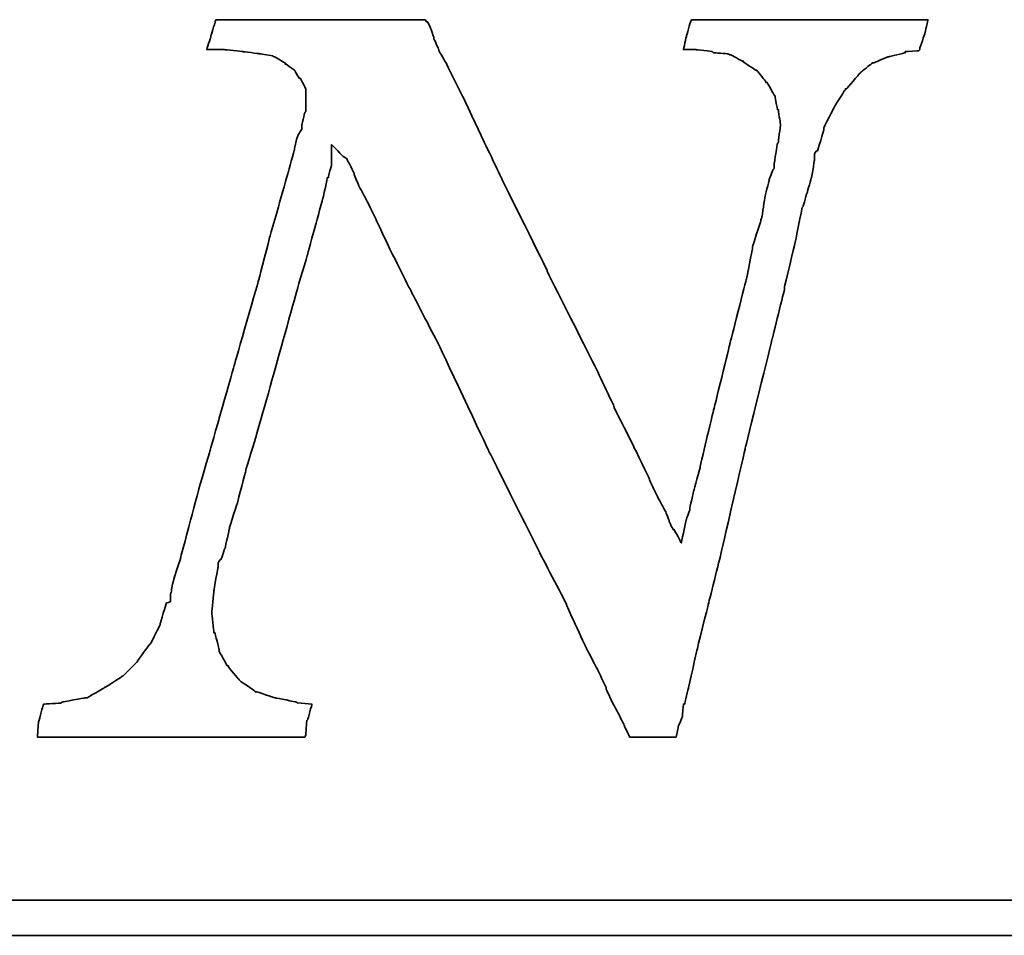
# Model space of a CAD drawing. Header units: millimetres. Extents: x 215 to 737, y 121 to 371.
# Tile 42 of 45: x 283.41 to 284.53, y 272.29 to 273.33. Entities that reach past the tile are written whole.
import ezdxf

# ---------------------------------------------------------------- set-up
doc = ezdxf.new("R2010")
doc.units = ezdxf.units.MM
doc.header["$LTSCALE"] = 0.05
doc.layers.add('DIM', color=4, linetype='CONTINUOUS')
doc.layers.add('layer 1', color=7, linetype='CONTINUOUS')

# ---------------------------------------------------------------- blocks, each defined once
blk = doc.blocks.new('TBI MOTION logo(完整正式版)')
at = {"layer": 'layer 1', "color": 22, "lineweight": 35}
for points, knots in [([(58.92625, -7.91875), (58.92625, -7.91875), (58.58625, -7.89375), (58.58625, -7.89375), (58.58625, -7.89375), (58.58625, -7.89375), (58.56625, -7.87125), (58.56625, -7.87125), (58.56625, -7.87125), (58.56625, -7.87125), (58.08375, -7.77375), (58.08375, -7.77375), (58.08375, -7.77375), (58.08375, -7.77375), (58.06125, -7.77375), (58.06125, -7.77375), (58.06125, -7.77375), (58.06125, -7.77375), (57.62625, -7.63125), (57.62625, -7.63125), (57.62625, -7.63125), (57.62625, -7.63125), (57.60625, -7.63125), (57.60625, -7.63125), (57.60625, -7.63125), (57.60625, -7.63125), (57.58125, -7.60625), (57.58125, -7.60625), (57.58125, -7.60625), (57.58125, -7.60625), (57.26625, -7.38875), (57.26625, -7.38875), (57.26625, -7.38875), (57.26625, -7.38875), (57.24625, -7.36875), (57.24625, -7.36875), (57.24625, -7.36875), (57.24625, -7.36875), (57.22125, -7.34375), (57.22125, -7.34375), (57.22125, -7.34375), (57.22125, -7.34375), (56.98125, -7.05375), (56.98125, -7.05375), (56.98125, -7.05375), (56.98125, -7.05375), (56.98125, -7.02875), (56.98125, -7.02875), (56.98125, -7.02875), (56.98125, -7.02875), (56.95625, -7.02875), (56.95625, -7.02875), (56.95625, -7.02875), (56.95625, -7.02875), (56.76625, -6.69625), (56.76625, -6.69625), (56.76625, -6.69625), (56.76625, -6.69625), (56.76625, -6.67125), (56.76625, -6.67125), (56.76625, -6.67125), (56.76625, -6.67125), (56.76625, -6.64875), (56.76625, -6.64875), (56.76625, -6.64875), (56.76625, -6.64875), (56.67125, -6.26375), (56.67125, -6.26375), (56.67125, -6.26375), (56.67125, -6.26375), (56.64625, -6.26375), (56.64625, -6.26375), (56.64625, -6.26375), (56.64625, -6.26375), (56.64625, -6.23875), (56.64625, -6.23875), (56.64625, -6.23875), (56.64625, -6.23875), (56.59625, -5.80875), (56.59625, -5.80875), (56.59625, -5.80875), (56.59625, -5.80875), (56.59625, -5.78375), (56.59625, -5.78375), (56.59625, -5.78375), (56.59625, -5.78375), (56.64625, -5.30375), (56.64625, -5.30375), (56.64625, -5.30375), (56.64625, -5.30375), (56.64625, -5.27875), (56.64625, -5.27875), (56.64625, -5.27875), (56.64625, -5.27875), (56.74125, -4.72875), (56.74125, -4.72875), (56.74125, -4.72875), (56.74125, -4.72875), (56.74125, -4.67875), (56.74125, -4.67875), (56.74125, -4.67875), (56.74125, -4.67875), (56.74125, -4.63375), (56.74125, -4.63375), (56.74125, -4.63375), (56.74125, -4.63375), (56.79125, -4.55875), (56.79125, -4.55875), (56.79125, -4.55875), (56.79125, -4.55875), (56.81125, -4.55875), (56.81125, -4.55875), (56.81125, -4.55875), (56.81125, -4.55875), (56.91125, -4.27375), (56.91125, -4.27375), (56.91125, -4.27375), (56.91125, -4.27375), (57.00625, -3.83874), (57.00625, -3.83874), (57.00625, -3.83874), (57.00625, -3.83874), (57.00625, -3.81374), (57.00625, -3.81374), (57.00625, -3.81374), (57.00625, -3.81374), (57.19875, -3.21374), (57.19875, -3.21374), (57.19875, -3.21374), (57.19875, -3.21374), (57.38625, -2.49625), (57.38625, -2.49625), (57.38625, -2.49625), (57.38625, -2.49625), (57.38625, -2.47374), (57.38625, -2.47374), (57.38625, -2.47374), (57.38625, -2.47374), (57.62625, -1.70375), (57.62625, -1.70375), (57.62625, -1.70375), (57.62625, -1.70375), (58.10625, 0.00125), (58.10625, 0.00125), (58.10625, 0.00125), (58.10625, 0.00125), (58.58625, 1.72625), (58.58625, 1.72625), (58.58625, 1.72625), (58.58625, 1.72625), (58.82625, 2.54125), (58.82625, 2.54125), (58.82625, 2.54125), (58.82625, 2.54125), (58.82625, 2.56374), (58.82625, 2.56374), (58.82625, 2.56374), (58.82625, 2.56374), (59.02125, 3.26125), (59.02125, 3.26125), (59.02125, 3.26125), (59.02125, 3.26125), (59.18625, 3.86125), (59.18625, 3.86125), (59.18625, 3.86125), (59.18625, 3.86125), (59.28625, 4.31875), (59.28625, 4.31875), (59.28625, 4.31875), (59.28625, 4.31875), (59.30625, 4.31875), (59.30625, 4.31875), (59.30625, 4.31875), (59.30625, 4.31875), (59.30625, 4.34125), (59.30625, 4.34125), (59.30625, 4.34125), (59.30625, 4.34125), (59.38125, 4.60625), (59.38125, 4.60625), (59.38125, 4.60625), (59.38125, 4.60625), (59.38125, 4.65125), (59.38125, 4.65125), (59.38125, 4.65125), (59.38125, 4.65125), (59.38125, 5.08625), (59.38125, 5.08625), (59.38125, 5.08625), (59.38125, 5.08625), (59.66625, 4.79624), (59.66625, 4.79624), (59.66625, 4.79624), (59.66625, 4.79624), (59.74125, 4.75124), (59.74125, 4.75124), (59.74125, 4.75124), (59.74125, 4.75124), (59.74125, 4.72624), (59.74125, 4.72624), (59.74125, 4.72624), (59.74125, 4.72624), (59.76125, 4.70124), (59.76125, 4.70124), (59.76125, 4.70124), (59.76125, 4.70124), (59.81125, 4.60625), (59.81125, 4.60625), (59.81125, 4.60625), (59.81125, 4.60625), (59.90625, 4.41125), (59.90625, 4.41125), (59.90625, 4.41125), (59.90625, 4.41125), (59.90625, 4.39125), (59.90625, 4.39125), (59.90625, 4.39125), (59.90625, 4.39125), (60.00375, 4.15124), (60.00375, 4.15124), (60.00375, 4.15124), (60.00375, 4.15124), (60.14625, 3.88374), (60.14625, 3.88374), (60.14625, 3.88374), (60.14625, 3.88374), (60.34125, 3.50124), (60.34125, 3.50124), (60.34125, 3.50124), (60.34125, 3.50124), (60.53125, 3.09125), (60.53125, 3.09125), (60.53125, 3.09125), (60.53125, 3.09125), (60.74625, 2.63625), (60.74625, 2.63625), (60.74625, 2.63625), (60.74625, 2.63625), (61.25125, 1.63124), (61.25125, 1.63124), (61.25125, 1.63124), (61.25125, 1.63124), (61.85125, 0.47625), (61.85125, 0.47625), (61.85125, 0.47625), (61.85125, 0.47625), (63.02625, -2.01874), (63.02625, -2.01874), (63.02625, -2.01874), (63.02625, -2.01874), (64.27625, -4.51374), (64.27625, -4.51374), (64.27625, -4.51374), (64.27625, -4.51374), (64.85125, -5.61375), (64.85125, -5.61375), (64.85125, -5.61375), (64.85125, -5.61375), (64.85125, -5.64125), (64.85125, -5.64125), (64.85125, -5.64125), (64.85125, -5.64125), (65.32875, -6.67125), (65.32875, -6.67125), (65.32875, -6.67125), (65.32875, -6.67125), (65.57125, -7.12875), (65.57125, -7.12875), (65.57125, -7.12875), (65.57125, -7.12875), (65.76125, -7.53625), (65.76125, -7.53625), (65.76125, -7.53625), (65.76125, -7.53625), (65.76125, -7.55625), (65.76125, -7.55625), (65.76125, -7.55625), (65.76125, -7.55625), (65.90375, -7.87125), (65.90375, -7.87125), (65.90375, -7.87125), (65.90375, -7.87125), (66.07125, -8.18125), (66.07125, -8.18125), (66.07125, -8.18125), (66.07125, -8.18125), (66.19125, -8.42375), (66.19125, -8.42375), (66.19125, -8.42375), (66.19125, -8.42375), (66.19125, -8.44375), (66.19125, -8.44375), (66.19125, -8.44375), (66.19125, -8.44375), (66.29125, -8.63875), (66.29125, -8.63875), (66.29125, -8.63875), (66.29125, -8.63875), (66.31125, -8.68625), (66.31125, -8.68625), (66.31125, -8.68625), (66.31125, -8.68625), (66.38375, -8.68625), (66.38375, -8.68625), (66.38375, -8.68625), (66.38375, -8.68625), (66.84125, -8.68625), (66.84125, -8.68625), (66.84125, -8.68625), (66.84125, -8.68625), (67.29625, -8.68625), (67.29625, -8.68625), (67.29625, -8.68625), (67.29625, -8.68625), (67.36625, -8.68625), (67.36625, -8.68625), (67.36625, -8.68625), (67.36625, -8.68625), (67.39125, -8.68625), (67.39125, -8.68625), (67.39125, -8.68625), (67.39125, -8.68625), (67.44125, -8.46875), (67.44125, -8.46875), (67.44125, -8.46875), (67.44125, -8.46875), (67.44125, -8.44375), (67.44125, -8.44375), (67.44125, -8.44375), (67.44125, -8.44375), (67.53625, -8.20375), (67.53625, -8.20375), (67.53625, -8.20375), (67.53625, -8.20375), (67.56125, -7.94375), (67.56125, -7.94375), (67.56125, -7.94375), (67.56125, -7.94375), (67.56125, -7.91875), (67.56125, -7.91875), (67.56125, -7.91875), (67.56125, -7.91875), (67.58625, -7.91875), (67.58625, -7.91875), (67.58625, -7.91875), (67.58625, -7.91875), (67.68125, -7.53625), (67.68125, -7.53625), (67.68125, -7.53625), (67.68125, -7.53625), (67.87375, -6.67125), (67.87375, -6.67125), (67.87375, -6.67125), (67.87375, -6.67125), (68.13625, -5.61375), (68.13625, -5.61375), (68.13625, -5.61375), (68.13625, -5.61375), (68.42375, -4.46374), (68.42375, -4.46374), (68.42375, -4.46374), (68.42375, -4.46374), (68.99875, -1.96874), (68.99875, -1.96874), (68.99875, -1.96874), (68.99875, -1.96874), (69.62625, 0.57625), (69.62625, 0.57625), (69.62625, 0.57625), (69.62625, 0.57625), (69.91125, 1.72625), (69.91125, 1.72625), (69.91125, 1.72625), (69.91125, 1.72625), (69.91125, 1.77625), (69.91125, 1.77625), (69.91125, 1.77625), (69.91125, 1.77625), (70.15125, 2.78124), (70.15125, 2.78124), (70.15125, 2.78124), (70.15125, 2.78124), (70.32125, 3.62125), (70.32125, 3.62125), (70.32125, 3.62125), (70.32125, 3.62125), (70.34125, 3.64625), (70.34125, 3.64625), (70.34125, 3.64625), (70.34125, 3.64625), (70.44125, 3.98125), (70.44125, 3.98125), (70.44125, 3.98125), (70.44125, 3.98125), (70.53625, 4.31875), (70.53625, 4.31875), (70.53625, 4.31875), (70.53625, 4.31875), (70.58125, 4.55875), (70.58125, 4.55875), (70.58125, 4.55875), (70.58125, 4.55875), (70.60625, 4.72624), (70.60625, 4.72624), (70.60625, 4.72624), (70.60625, 4.72624), (70.60625, 4.79624), (70.60625, 4.79624), (70.60625, 4.79624), (70.60625, 4.79624), (70.60625, 4.87125), (70.60625, 4.87125), (70.60625, 4.87125), (70.60625, 4.87125), (70.65625, 4.94125), (70.65625, 4.94125), (70.65625, 4.94125), (70.65625, 4.94125), (70.68125, 4.94125), (70.68125, 4.94125), (70.68125, 4.94125), (70.68125, 4.94125), (70.82125, 5.42125), (70.82125, 5.42125), (70.82125, 5.42125), (70.82125, 5.42125), (70.82125, 5.44625), (70.82125, 5.44625), (70.82125, 5.44625), (70.82125, 5.44625), (70.82125, 5.47125), (70.82125, 5.47125), (70.82125, 5.47125), (70.82125, 5.47125), (71.06125, 5.94625), (71.06125, 5.94625), (71.06125, 5.94625), (71.06125, 5.94625), (71.30125, 6.33124), (71.30125, 6.33124), (71.30125, 6.33124), (71.30125, 6.33124), (71.32625, 6.35625), (71.32625, 6.35625), (71.32625, 6.35625), (71.32625, 6.35625), (71.32625, 6.38124), (71.32625, 6.38124), (71.32625, 6.38124), (71.32625, 6.38124), (71.35125, 6.38124), (71.35125, 6.38124), (71.35125, 6.38124), (71.35125, 6.38124), (71.66125, 6.74125), (71.66125, 6.74125), (71.66125, 6.74125), (71.66125, 6.74125), (71.68625, 6.76625), (71.68625, 6.76625), (71.68625, 6.76625), (71.68625, 6.76625), (71.92625, 6.95624), (71.92625, 6.95624), (71.92625, 6.95624), (71.92625, 6.95624), (71.95125, 6.98125), (71.95125, 6.98125), (71.95125, 6.98125), (71.95125, 6.98125), (71.97625, 6.98125), (71.97625, 6.98125), (71.97625, 6.98125), (71.97625, 6.98125), (72.31125, 7.12624), (72.31125, 7.12624), (72.31125, 7.12624), (72.31125, 7.12624), (72.33375, 7.12624), (72.33375, 7.12624), (72.33375, 7.12624), (72.33375, 7.12624), (72.71625, 7.21875), (72.71625, 7.21875), (72.71625, 7.21875), (72.71625, 7.21875), (72.71625, 7.24624), (72.71625, 7.24624), (72.71625, 7.24624), (72.71625, 7.24624), (72.74125, 7.24624), (72.74125, 7.24624), (72.74125, 7.24624), (72.74125, 7.24624), (73.03124, 7.26624), (73.03124, 7.26624), (73.03124, 7.26624), (73.03124, 7.26624), (73.05375, 7.29125), (73.05375, 7.29125), (73.05375, 7.29125), (73.05375, 7.29125), (73.05375, 7.31625), (73.05375, 7.31625), (73.05375, 7.31625), (73.05375, 7.31625), (73.17625, 7.67625), (73.17625, 7.67625), (73.17625, 7.67625), (73.17625, 7.67625), (73.24625, 7.98625), (73.24625, 7.98625), (73.24625, 7.98625), (73.24625, 7.98625), (73.19625, 7.98625), (73.19625, 7.98625), (73.19625, 7.98625), (73.19625, 7.98625), (72.93625, 7.98625), (72.93625, 7.98625), (72.93625, 7.98625), (72.93625, 7.98625), (72.55125, 7.98625), (72.55125, 7.98625), (72.55125, 7.98625), (72.55125, 7.98625), (72.09625, 7.98625), (72.09625, 7.98625), (72.09625, 7.98625), (72.09625, 7.98625), (71.64125, 7.98625), (71.64125, 7.98625), (71.64125, 7.98625), (71.64125, 7.98625), (70.53625, 7.98625), (70.53625, 7.98625), (70.53625, 7.98625), (70.53625, 7.98625), (69.47875, 7.98625), (69.47875, 7.98625), (69.47875, 7.98625), (69.47875, 7.98625), (68.95125, 7.98625), (68.95125, 7.98625), (68.95125, 7.98625), (68.95125, 7.98625), (68.52125, 7.98625), (68.52125, 7.98625), (68.52125, 7.98625), (68.52125, 7.98625), (68.13625, 7.98625), (68.13625, 7.98625), (68.13625, 7.98625), (68.13625, 7.98625), (67.87375, 7.98625), (67.87375, 7.98625), (67.87375, 7.98625), (67.87375, 7.98625), (67.75125, 7.98625), (67.75125, 7.98625), (67.75125, 7.98625), (67.75125, 7.98625), (67.72625, 7.94125), (67.72625, 7.94125), (67.72625, 7.94125), (67.72625, 7.94125), (67.63125, 7.60625), (67.63125, 7.60625), (67.63125, 7.60625), (67.63125, 7.60625), (67.56125, 7.29125), (67.56125, 7.29125), (67.56125, 7.29125), (67.56125, 7.29125), (67.72625, 7.29125), (67.72625, 7.29125), (67.72625, 7.29125), (67.72625, 7.29125), (67.82625, 7.29125), (67.82625, 7.29125), (67.82625, 7.29125), (67.82625, 7.29125), (67.84625, 7.29125), (67.84625, 7.29125), (67.84625, 7.29125), (67.84625, 7.29125), (68.23125, 7.24624), (68.23125, 7.24624), (68.23125, 7.24624), (68.23125, 7.24624), (68.25875, 7.21875), (68.25875, 7.21875), (68.25875, 7.21875), (68.25875, 7.21875), (68.59125, 7.19624), (68.59125, 7.19624), (68.59125, 7.19624), (68.59125, 7.19624), (68.64125, 7.17125), (68.64125, 7.17125), (68.64125, 7.17125), (68.64125, 7.17125), (68.66625, 7.17125), (68.66625, 7.17125), (68.66625, 7.17125), (68.66625, 7.17125), (68.92625, 7.02624), (68.92625, 7.02624), (68.92625, 7.02624), (68.92625, 7.02624), (68.95125, 7.02624), (68.95125, 7.02624), (68.95125, 7.02624), (68.95125, 7.02624), (68.95125, 7.00624), (68.95125, 7.00624), (68.95125, 7.00624), (68.95125, 7.00624), (69.23875, 6.81125), (69.23875, 6.81125), (69.23875, 6.81125), (69.23875, 6.81125), (69.26625, 6.81125), (69.26625, 6.81125), (69.26625, 6.81125), (69.26625, 6.81125), (69.28625, 6.78625), (69.28625, 6.78625), (69.28625, 6.78625), (69.28625, 6.78625), (69.47875, 6.54875), (69.47875, 6.54875), (69.47875, 6.54875), (69.47875, 6.54875), (69.47875, 6.52375), (69.47875, 6.52375), (69.47875, 6.52375), (69.47875, 6.52375), (69.50625, 6.52375), (69.50625, 6.52375), (69.50625, 6.52375), (69.50625, 6.52375), (69.67125, 6.23625), (69.67125, 6.23625), (69.67125, 6.23625), (69.67125, 6.23625), (69.69375, 6.21125), (69.69375, 6.21125), (69.69375, 6.21125), (69.69375, 6.21125), (69.69375, 6.18625), (69.69375, 6.18625), (69.69375, 6.18625), (69.69375, 6.18625), (69.74625, 5.89875), (69.74625, 5.89875), (69.74625, 5.89875), (69.74625, 5.89875), (69.76625, 5.89875), (69.76625, 5.89875), (69.76625, 5.89875), (69.76625, 5.89875), (69.81375, 5.56625), (69.81375, 5.56625), (69.81375, 5.56625), (69.81375, 5.56625), (69.81375, 5.54125), (69.81375, 5.54125), (69.81375, 5.54125), (69.81375, 5.54125), (69.81375, 5.51625), (69.81375, 5.51625), (69.81375, 5.51625), (69.81375, 5.51625), (69.76625, 5.13125), (69.76625, 5.13125), (69.76625, 5.13125), (69.76625, 5.13125), (69.74625, 5.10874), (69.74625, 5.10874), (69.74625, 5.10874), (69.74625, 5.10874), (69.67125, 4.65125), (69.67125, 4.65125), (69.67125, 4.65125), (69.67125, 4.65125), (69.67125, 4.55875), (69.67125, 4.55875), (69.67125, 4.55875), (69.67125, 4.55875), (69.67125, 4.53125), (69.67125, 4.53125), (69.67125, 4.53125), (69.67125, 4.53125), (69.64625, 4.50874), (69.64625, 4.50874), (69.64625, 4.50874), (69.64625, 4.50874), (69.55125, 4.27125), (69.55125, 4.27125), (69.55125, 4.27125), (69.55125, 4.27125), (69.55125, 4.24625), (69.55125, 4.24625), (69.55125, 4.24625), (69.55125, 4.24625), (69.45375, 3.86125), (69.45375, 3.86125), (69.45375, 3.86125), (69.45375, 3.86125), (69.38625, 3.40624), (69.38625, 3.40624), (69.38625, 3.40624), (69.38625, 3.40624), (69.35875, 3.33125), (69.35875, 3.33125), (69.35875, 3.33125), (69.35875, 3.33125), (69.35875, 3.30875), (69.35875, 3.30875), (69.35875, 3.30875), (69.35875, 3.30875), (69.16625, 2.71125), (69.16625, 2.71125), (69.16625, 2.71125), (69.16625, 2.71125), (69.16625, 2.66375), (69.16625, 2.66375), (69.16625, 2.66375), (69.16625, 2.66375), (69.02625, 1.96374), (69.02625, 1.96374), (69.02625, 1.96374), (69.02625, 1.96374), (68.64125, 0.45624), (68.64125, 0.45624), (68.64125, 0.45624), (68.64125, 0.45624), (68.25875, -1.10625), (68.25875, -1.10625), (68.25875, -1.10625), (68.25875, -1.10625), (68.08625, -1.80125), (68.08625, -1.80125), (68.08625, -1.80125), (68.08625, -1.80125), (67.94625, -2.42625), (67.94625, -2.42625), (67.94625, -2.42625), (67.94625, -2.42625), (67.80125, -2.95375), (67.80125, -2.95375), (67.80125, -2.95375), (67.80125, -2.95375), (67.70625, -3.38375), (67.70625, -3.38375), (67.70625, -3.38375), (67.70625, -3.38375), (67.70625, -3.40875), (67.70625, -3.40875), (67.70625, -3.40875), (67.70625, -3.40875), (67.63125, -3.62375), (67.63125, -3.62375), (67.63125, -3.62375), (67.63125, -3.62375), (67.60625, -3.72125), (67.60625, -3.72125), (67.60625, -3.72125), (67.60625, -3.72125), (67.51125, -4.17375), (67.51125, -4.17375), (67.51125, -4.17375), (67.51125, -4.17375), (67.34625, -3.86374), (67.34625, -3.86374), (67.34625, -3.86374), (67.34625, -3.86374), (67.32125, -3.86374), (67.32125, -3.86374), (67.32125, -3.86374), (67.32125, -3.86374), (67.27125, -3.76874), (67.27125, -3.76874), (67.27125, -3.76874), (67.27125, -3.76874), (67.22625, -3.67374), (67.22625, -3.67374), (67.22625, -3.67374), (67.22625, -3.67374), (67.22625, -3.64875), (67.22625, -3.64875), (67.22625, -3.64875), (67.22625, -3.64875), (67.15125, -3.45375), (67.15125, -3.45375), (67.15125, -3.45375), (67.15125, -3.45375), (67.05625, -3.28875), (67.05625, -3.28875), (67.05625, -3.28875), (67.05625, -3.28875), (66.91125, -3.00125), (66.91125, -3.00125), (66.91125, -3.00125), (66.91125, -3.00125), (66.77125, -2.71375), (66.77125, -2.71375), (66.77125, -2.71375), (66.77125, -2.71375), (66.77125, -2.68875), (66.77125, -2.68875), (66.77125, -2.68875), (66.77125, -2.68875), (66.41125, -1.94374), (66.41125, -1.94374), (66.41125, -1.94374), (66.41125, -1.94374), (65.95125, -1.03375), (65.95125, -1.03375), (65.95125, -1.03375), (65.95125, -1.03375), (65.95125, -1.00875), (65.95125, -1.00875), (65.95125, -1.00875), (65.95125, -1.00875), (65.49625, -0.04874), (65.49625, -0.04874), (65.49625, -0.04874), (65.49625, -0.04874), (64.39375, 2.13624), (64.39375, 2.13624), (64.39375, 2.13624), (64.39375, 2.13624), (64.39375, 2.15624), (64.39375, 2.15624), (64.39375, 2.15624), (64.39375, 2.15624), (63.33625, 4.29125), (63.33625, 4.29125), (63.33625, 4.29125), (63.33625, 4.29125), (62.85625, 5.30125), (62.85625, 5.30125), (62.85625, 5.30125), (62.85625, 5.30125), (62.42625, 6.21125), (62.42625, 6.21125), (62.42625, 6.21125), (62.42625, 6.21125), (62.04125, 6.98125), (62.04125, 6.98125), (62.04125, 6.98125), (62.04125, 6.98125), (61.87375, 7.26624), (61.87375, 7.26624), (61.87375, 7.26624), (61.87375, 7.26624), (61.87375, 7.29125), (61.87375, 7.29125), (61.87375, 7.29125), (61.87375, 7.29125), (61.75625, 7.55625), (61.75625, 7.55625), (61.75625, 7.55625), (61.75625, 7.55625), (61.75625, 7.58124), (61.75625, 7.58124), (61.75625, 7.58124), (61.75625, 7.58124), (61.68375, 7.79375), (61.68375, 7.79375), (61.68375, 7.79375), (61.68375, 7.79375), (61.61125, 7.94125), (61.61125, 7.94125), (61.61125, 7.94125), (61.61125, 7.94125), (61.58625, 7.94125), (61.58625, 7.94125), (61.58625, 7.94125), (61.58625, 7.94125), (61.56375, 7.98625), (61.56375, 7.98625), (61.56375, 7.98625), (61.56375, 7.98625), (61.41875, 7.98625), (61.41875, 7.98625), (61.41875, 7.98625), (61.41875, 7.98625), (61.18125, 7.98625), (61.18125, 7.98625), (61.18125, 7.98625), (61.18125, 7.98625), (60.84125, 7.98625), (60.84125, 7.98625), (60.84125, 7.98625), (60.84125, 7.98625), (60.02625, 7.98625), (60.02625, 7.98625), (60.02625, 7.98625), (60.02625, 7.98625), (59.11625, 7.98625), (59.11625, 7.98625), (59.11625, 7.98625), (59.11625, 7.98625), (58.15625, 7.98625), (58.15625, 7.98625), (58.15625, 7.98625), (58.15625, 7.98625), (57.34125, 7.98625), (57.34125, 7.98625), (57.34125, 7.98625), (57.34125, 7.98625), (57.00625, 7.98625), (57.00625, 7.98625), (57.00625, 7.98625), (57.00625, 7.98625), (56.76625, 7.98625), (56.76625, 7.98625), (56.76625, 7.98625), (56.76625, 7.98625), (56.69125, 7.98625), (56.69125, 7.98625), (56.69125, 7.98625), (56.69125, 7.98625), (56.67125, 7.94125), (56.67125, 7.94125), (56.67125, 7.94125), (56.67125, 7.94125), (56.67125, 7.91625), (56.67125, 7.91625), (56.67125, 7.91625), (56.67125, 7.91625), (56.57125, 7.60625), (56.57125, 7.60625), (56.57125, 7.60625), (56.57125, 7.60625), (56.57125, 7.58124), (56.57125, 7.58124), (56.57125, 7.58124), (56.57125, 7.58124), (56.47625, 7.29125), (56.47625, 7.29125), (56.47625, 7.29125), (56.47625, 7.29125), (56.57125, 7.29125), (56.57125, 7.29125), (56.57125, 7.29125), (56.57125, 7.29125), (56.76625, 7.29125), (56.76625, 7.29125), (56.76625, 7.29125), (56.76625, 7.29125), (56.86125, 7.29125), (56.86125, 7.29125), (56.86125, 7.29125), (56.86125, 7.29125), (56.88625, 7.29125), (56.88625, 7.29125), (56.88625, 7.29125), (56.88625, 7.29125), (57.31625, 7.24624), (57.31625, 7.24624), (57.31625, 7.24624), (57.31625, 7.24624), (57.70125, 7.19624), (57.70125, 7.19624), (57.70125, 7.19624), (57.70125, 7.19624), (57.72625, 7.19624), (57.72625, 7.19624), (57.72625, 7.19624), (57.72625, 7.19624), (58.01125, 7.14624), (58.01125, 7.14624), (58.01125, 7.14624), (58.01125, 7.14624), (58.03625, 7.12624), (58.03625, 7.12624), (58.03625, 7.12624), (58.03625, 7.12624), (58.06125, 7.12624), (58.06125, 7.12624), (58.06125, 7.12624), (58.06125, 7.12624), (58.30125, 6.98125), (58.30125, 6.98125), (58.30125, 6.98125), (58.30125, 6.98125), (58.30125, 6.95624), (58.30125, 6.95624), (58.30125, 6.95624), (58.30125, 6.95624), (58.32375, 6.95624), (58.32375, 6.95624), (58.32375, 6.95624), (58.32375, 6.95624), (58.51625, 6.81125), (58.51625, 6.81125), (58.51625, 6.81125), (58.51625, 6.81125), (58.54125, 6.78625), (58.54125, 6.78625), (58.54125, 6.78625), (58.54125, 6.78625), (58.54125, 6.76625), (58.54125, 6.76625), (58.54125, 6.76625), (58.54125, 6.76625), (58.63625, 6.62124), (58.63625, 6.62124), (58.63625, 6.62124), (58.63625, 6.62124), (58.65875, 6.62124), (58.65875, 6.62124), (58.65875, 6.62124), (58.65875, 6.62124), (58.75625, 6.42625), (58.75625, 6.42625), (58.75625, 6.42625), (58.75625, 6.42625), (58.77875, 6.38124), (58.77875, 6.38124), (58.77875, 6.38124), (58.77875, 6.38124), (58.77875, 6.33124), (58.77875, 6.33124), (58.77875, 6.33124), (58.77875, 6.33124), (58.77875, 6.09125), (58.77875, 6.09125), (58.77875, 6.09125), (58.77875, 6.09125), (58.77875, 5.85125), (58.77875, 5.85125), (58.77875, 5.85125), (58.77875, 5.85125), (58.75625, 5.82625), (58.75625, 5.82625), (58.75625, 5.82625), (58.75625, 5.82625), (58.68625, 5.51625), (58.68625, 5.51625), (58.68625, 5.51625), (58.68625, 5.51625), (58.68625, 5.47125), (58.68625, 5.47125), (58.68625, 5.47125), (58.68625, 5.47125), (58.68625, 5.44625), (58.68625, 5.44625), (58.68625, 5.44625), (58.68625, 5.44625), (58.65875, 5.39625), (58.65875, 5.39625), (58.65875, 5.39625), (58.65875, 5.39625), (58.61125, 5.32624), (58.61125, 5.32624), (58.61125, 5.32624), (58.61125, 5.32624), (58.56625, 5.20375), (58.56625, 5.20375), (58.56625, 5.20375), (58.56625, 5.20375), (58.51625, 4.99125), (58.51625, 4.99125), (58.51625, 4.99125), (58.51625, 4.99125), (58.51625, 4.96625), (58.51625, 4.96625), (58.51625, 4.96625), (58.51625, 4.96625), (58.37125, 4.43625), (58.37125, 4.43625), (58.37125, 4.43625), (58.37125, 4.43625), (58.18125, 3.76625), (58.18125, 3.76625), (58.18125, 3.76625), (58.18125, 3.76625), (57.94125, 2.92624), (57.94125, 2.92624), (57.94125, 2.92624), (57.94125, 2.92624), (57.70125, 1.98874), (57.70125, 1.98874), (57.70125, 1.98874), (57.70125, 1.98874), (57.12625, -0.02374), (57.12625, -0.02374), (57.12625, -0.02374), (57.12625, -0.02374), (56.55125, -2.03875), (56.55125, -2.03875), (56.55125, -2.03875), (56.55125, -2.03875), (56.28625, -2.95375), (56.28625, -2.95375), (56.28625, -2.95375), (56.28625, -2.95375), (56.07125, -3.76874), (56.07125, -3.76874), (56.07125, -3.76874), (56.07125, -3.76874), (55.87625, -4.48874), (55.87625, -4.48874), (55.87625, -4.48874), (55.87625, -4.48874), (55.87625, -4.51374), (55.87625, -4.51374), (55.87625, -4.51374), (55.87625, -4.51374), (55.71125, -5.01625), (55.71125, -5.01625), (55.71125, -5.01625), (55.71125, -5.01625), (55.66125, -5.25375), (55.66125, -5.25375), (55.66125, -5.25375), (55.66125, -5.25375), (55.66125, -5.27875), (55.66125, -5.27875), (55.66125, -5.27875), (55.66125, -5.27875), (55.63625, -5.37375), (55.63625, -5.37375), (55.63625, -5.37375), (55.63625, -5.37375), (55.63625, -5.42375), (55.63625, -5.42375), (55.63625, -5.42375), (55.63625, -5.42375), (55.63625, -5.54125), (55.63625, -5.54125), (55.63625, -5.54125), (55.63625, -5.54125), (55.54125, -5.56875), (55.54125, -5.56875), (55.54125, -5.56875), (55.54125, -5.56875), (55.39625, -6.04875), (55.39625, -6.04875), (55.39625, -6.04875), (55.39625, -6.04875), (55.39625, -6.06875), (55.39625, -6.06875), (55.39625, -6.06875), (55.39625, -6.06875), (55.18125, -6.50375), (55.18125, -6.50375), (55.18125, -6.50375), (55.18125, -6.50375), (55.15625, -6.52875), (55.15625, -6.52875), (55.15625, -6.52875), (55.15625, -6.52875), (54.86875, -6.91125), (54.86875, -6.91125), (54.86875, -6.91125), (54.86875, -6.91125), (54.86875, -6.93375), (54.86875, -6.93375), (54.86875, -6.93375), (54.86875, -6.93375), (54.53125, -7.26875), (54.53125, -7.26875), (54.53125, -7.26875), (54.53125, -7.26875), (54.51125, -7.26875), (54.51125, -7.26875), (54.51125, -7.26875), (54.51125, -7.26875), (54.48625, -7.29625), (54.48625, -7.29625), (54.48625, -7.29625), (54.48625, -7.29625), (54.10375, -7.53625), (54.10375, -7.53625), (54.10375, -7.53625), (54.10375, -7.53625), (53.69625, -7.77375), (53.69625, -7.77375), (53.69625, -7.77375), (53.69625, -7.77375), (53.67125, -7.77375), (53.67125, -7.77375), (53.67125, -7.77375), (53.67125, -7.77375), (53.64625, -7.77375), (53.64625, -7.77375), (53.64625, -7.77375), (53.64625, -7.77375), (53.11625, -7.87125), (53.11625, -7.87125), (53.11625, -7.87125), (53.11625, -7.87125), (53.09625, -7.89375), (53.09625, -7.89375), (53.09625, -7.89375), (53.09625, -7.89375), (52.68625, -7.91875), (52.68625, -7.91875), (52.68625, -7.91875), (52.68625, -7.91875), (52.66125, -7.99125), (52.66125, -7.99125), (52.66125, -7.99125), (52.66125, -7.99125), (52.56625, -8.34875), (52.56625, -8.34875), (52.56625, -8.34875), (52.56625, -8.34875), (52.54125, -8.68625), (52.54125, -8.68625), (52.54125, -8.68625), (52.54125, -8.68625), (52.58875, -8.68625), (52.58875, -8.68625), (52.58875, -8.68625), (52.58875, -8.68625), (52.87625, -8.68625), (52.87625, -8.68625), (52.87625, -8.68625), (52.87625, -8.68625), (53.33625, -8.68625), (53.33625, -8.68625), (53.33625, -8.68625), (53.33625, -8.68625), (53.79125, -8.68625), (53.79125, -8.68625), (53.79125, -8.68625), (53.79125, -8.68625), (54.36625, -8.68625), (54.36625, -8.68625), (54.36625, -8.68625), (54.36625, -8.68625), (55.59125, -8.68625), (55.59125, -8.68625), (55.59125, -8.68625), (55.59125, -8.68625), (56.76625, -8.68625), (56.76625, -8.68625), (56.76625, -8.68625), (56.76625, -8.68625), (57.34125, -8.68625), (57.34125, -8.68625), (57.34125, -8.68625), (57.34125, -8.68625), (57.82125, -8.68625), (57.82125, -8.68625), (57.82125, -8.68625), (57.82125, -8.68625), (58.25125, -8.68625), (58.25125, -8.68625), (58.25125, -8.68625), (58.25125, -8.68625), (58.58625, -8.68625), (58.58625, -8.68625), (58.58625, -8.68625), (58.58625, -8.68625), (58.75625, -8.68625), (58.75625, -8.68625), (58.75625, -8.68625), (58.75625, -8.68625), (58.77875, -8.63875), (58.77875, -8.63875), (58.77875, -8.63875), (58.77875, -8.63875), (58.80625, -8.30375), (58.80625, -8.30375), (58.80625, -8.30375), (58.80625, -8.30375), (58.82625, -8.27875), (58.82625, -8.27875), (58.82625, -8.27875), (58.82625, -8.27875), (58.92625, -7.91875), (58.92625, -7.91875)], [0, 0, 0, 0, 0.003125, 0.003125, 0.003125, 0.00312501, 0.00625, 0.00625, 0.00625, 0.00625001, 0.009375, 0.009375, 0.009375, 0.00937501, 0.0125, 0.0125, 0.0125, 0.01250001, 0.015625, 0.015625, 0.015625, 0.01562501, 0.01875, 0.01875, 0.01875, 0.01875001, 0.021875, 0.021875, 0.021875, 0.02187501, 0.025, 0.025, 0.025, 0.02500001, 0.028125, 0.028125, 0.028125, 0.02812501, 0.03125, 0.03125, 0.03125, 0.03125001, 0.034375, 0.034375, 0.034375, 0.03437501, 0.0375, 0.0375, 0.0375, 0.03750001, 0.040625, 0.040625, 0.040625, 0.04062501, 0.04375, 0.04375, 0.04375, 0.04375001, 0.046875, 0.046875, 0.046875, 0.04687501, 0.05, 0.05, 0.05, 0.05000001, 0.053125, 0.053125, 0.053125, 0.05312501, 0.05625, 0.05625, 0.05625, 0.05625001, 0.059375, 0.059375, 0.059375, 0.05937501, 0.0625, 0.0625, 0.0625, 0.06250001, 0.065625, 0.065625, 0.065625, 0.06562501, 0.06875, 0.06875, 0.06875, 0.06875001, 0.071875, 0.071875, 0.071875, 0.07187501, 0.075, 0.075, 0.075, 0.07500001, 0.078125, 0.078125, 0.078125, 0.07812501, 0.08125, 0.08125, 0.08125, 0.08125001, 0.084375, 0.084375, 0.084375, 0.08437501, 0.0875, 0.0875, 0.0875, 0.08750001, 0.090625, 0.090625, 0.090625, 0.09062501, 0.09375, 0.09375, 0.09375, 0.09375001, 0.096875, 0.096875, 0.096875, 0.09687501, 0.1, 0.1, 0.1, 0.10000001, 0.103125, 0.103125, 0.103125, 0.10312501, 0.10625, 0.10625, 0.10625, 0.10625001, 0.109375, 0.109375, 0.109375, 0.10937501, 0.1125, 0.1125, 0.1125, 0.11250001, 0.115625, 0.115625, 0.115625, 0.11562501, 0.11875, 0.11875, 0.11875, 0.11875001, 0.121875, 0.121875, 0.121875, 0.12187501, 0.125, 0.125, 0.125, 0.12500001, 0.128125, 0.128125, 0.128125, 0.12812501, 0.13125, 0.13125, 0.13125, 0.13125001, 0.134375, 0.134375, 0.134375, 0.13437501, 0.1375, 0.1375, 0.1375, 0.13750001, 0.140625, 0.140625, 0.140625, 0.14062501, 0.14375, 0.14375, 0.14375, 0.14375001, 0.146875, 0.146875, 0.146875, 0.14687501, 0.15, 0.15, 0.15, 0.15000001, 0.153125, 0.153125, 0.153125, 0.15312501, 0.15625, 0.15625, 0.15625, 0.15625001, 0.159375, 0.159375, 0.159375, 0.15937501, 0.1625, 0.1625, 0.1625, 0.16250001, 0.165625, 0.165625, 0.165625, 0.16562501, 0.16875, 0.16875, 0.16875, 0.16875001, 0.171875, 0.171875, 0.171875, 0.17187501, 0.175, 0.175, 0.175, 0.17500001, 0.178125, 0.178125, 0.178125, 0.17812501, 0.18125, 0.18125, 0.18125, 0.18125001, 0.184375, 0.184375, 0.184375, 0.18437501, 0.1875, 0.1875, 0.1875, 0.18750001, 0.190625, 0.190625, 0.190625, 0.19062501, 0.19375, 0.19375, 0.19375, 0.19375001, 0.196875, 0.196875, 0.196875, 0.19687501, 0.2, 0.2, 0.2, 0.20000001, 0.203125, 0.203125, 0.203125, 0.20312501, 0.20625, 0.20625, 0.20625, 0.20625001, 0.209375, 0.209375, 0.209375, 0.20937501, 0.2125, 0.2125, 0.2125, 0.21250001, 0.215625, 0.215625, 0.215625, 0.21562501, 0.21875, 0.21875, 0.21875, 0.21875001, 0.221875, 0.221875, 0.221875, 0.22187501, 0.225, 0.225, 0.225, 0.22500001, 0.228125, 0.228125, 0.228125, 0.22812501, 0.23125, 0.23125, 0.23125, 0.23125001, 0.234375, 0.234375, 0.234375, 0.23437501, 0.2375, 0.2375, 0.2375, 0.23750001, 0.240625, 0.240625, 0.240625, 0.24062501, 0.24375, 0.24375, 0.24375, 0.24375001, 0.246875, 0.246875, 0.246875, 0.24687501, 0.25, 0.25, 0.25, 0.25000001, 0.253125, 0.253125, 0.253125, 0.25312501, 0.25625, 0.25625, 0.25625, 0.25625001, 0.259375, 0.259375, 0.259375, 0.25937501, 0.2625, 0.2625, 0.2625, 0.26250001, 0.265625, 0.265625, 0.265625, 0.26562501, 0.26875, 0.26875, 0.26875, 0.26875001, 0.271875, 0.271875, 0.271875, 0.27187501, 0.275, 0.275, 0.275, 0.27500001, 0.278125, 0.278125, 0.278125, 0.27812501, 0.28125, 0.28125, 0.28125, 0.28125001, 0.284375, 0.284375, 0.284375, 0.28437501, 0.2875, 0.2875, 0.2875, 0.28750001, 0.290625, 0.290625, 0.290625, 0.29062501, 0.29375, 0.29375, 0.29375, 0.29375001, 0.296875, 0.296875, 0.296875, 0.29687501, 0.3, 0.3, 0.3, 0.30000001, 0.303125, 0.303125, 0.303125, 0.30312501, 0.30625, 0.30625, 0.30625, 0.30625001, 0.309375, 0.309375, 0.309375, 0.30937501, 0.3125, 0.3125, 0.3125, 0.31250001, 0.315625, 0.315625, 0.315625, 0.31562501, 0.31875, 0.31875, 0.31875, 0.31875001, 0.321875, 0.321875, 0.321875, 0.32187501, 0.325, 0.325, 0.325, 0.32500001, 0.328125, 0.328125, 0.328125, 0.32812501, 0.33125, 0.33125, 0.33125, 0.33125001, 0.334375, 0.334375, 0.334375, 0.33437501, 0.3375, 0.3375, 0.3375, 0.33750001, 0.340625, 0.340625, 0.340625, 0.34062501, 0.34375, 0.34375, 0.34375, 0.34375001, 0.346875, 0.346875, 0.346875, 0.34687501, 0.35, 0.35, 0.35, 0.35000001, 0.353125, 0.353125, 0.353125, 0.35312501, 0.35625, 0.35625, 0.35625, 0.35625001, 0.359375, 0.359375, 0.359375, 0.35937501, 0.3625, 0.3625, 0.3625, 0.36250001, 0.365625, 0.365625, 0.365625, 0.36562501, 0.36875, 0.36875, 0.36875, 0.36875001, 0.371875, 0.371875, 0.371875, 0.37187501, 0.375, 0.375, 0.375, 0.37500001, 0.378125, 0.378125, 0.378125, 0.37812501, 0.38125, 0.38125, 0.38125, 0.38125001, 0.384375, 0.384375, 0.384375, 0.38437501, 0.3875, 0.3875, 0.3875, 0.38750001, 0.390625, 0.390625, 0.390625, 0.39062501, 0.39375, 0.39375, 0.39375, 0.39375001, 0.396875, 0.396875, 0.396875, 0.39687501, 0.4, 0.4, 0.4, 0.40000001, 0.403125, 0.403125, 0.403125, 0.40312501, 0.40625, 0.40625, 0.40625, 0.40625001, 0.409375, 0.409375, 0.409375, 0.40937501, 0.4125, 0.4125, 0.4125, 0.41250001, 0.415625, 0.415625, 0.415625, 0.41562501, 0.41875, 0.41875, 0.41875, 0.41875001, 0.421875, 0.421875, 0.421875, 0.42187501, 0.425, 0.425, 0.425, 0.42500001, 0.428125, 0.428125, 0.428125, 0.42812501, 0.43125, 0.43125, 0.43125, 0.43125001, 0.434375, 0.434375, 0.434375, 0.43437501, 0.4375, 0.4375, 0.4375, 0.43750001, 0.440625, 0.440625, 0.440625, 0.44062501, 0.44375, 0.44375, 0.44375, 0.44375001, 0.446875, 0.446875, 0.446875, 0.44687501, 0.45, 0.45, 0.45, 0.45000001, 0.453125, 0.453125, 0.453125, 0.45312501, 0.45625, 0.45625, 0.45625, 0.45625001, 0.459375, 0.459375, 0.459375, 0.45937501, 0.4625, 0.4625, 0.4625, 0.46250001, 0.465625, 0.465625, 0.465625, 0.46562501, 0.46875, 0.46875, 0.46875, 0.46875001, 0.471875, 0.471875, 0.471875, 0.47187501, 0.475, 0.475, 0.475, 0.47500001, 0.478125, 0.478125, 0.478125, 0.47812501, 0.48125, 0.48125, 0.48125, 0.48125001, 0.484375, 0.484375, 0.484375, 0.48437501, 0.4875, 0.4875, 0.4875, 0.48750001, 0.490625, 0.490625, 0.490625, 0.49062501, 0.49375, 0.49375, 0.49375, 0.49375001, 0.496875, 0.496875, 0.496875, 0.49687501, 0.5, 0.5, 0.5, 0.50000001, 0.503125, 0.503125, 0.503125, 0.50312501, 0.50625, 0.50625, 0.50625, 0.50625001, 0.509375, 0.509375, 0.509375, 0.50937501, 0.5125, 0.5125, 0.5125, 0.51250001, 0.515625, 0.515625, 0.515625, 0.51562501, 0.51875, 0.51875, 0.51875, 0.51875001, 0.521875, 0.521875, 0.521875, 0.52187501, 0.525, 0.525, 0.525, 0.52500001, 0.528125, 0.528125, 0.528125, 0.52812501, 0.53125, 0.53125, 0.53125, 0.53125001, 0.534375, 0.534375, 0.534375, 0.53437501, 0.5375, 0.5375, 0.5375, 0.53750001, 0.540625, 0.540625, 0.540625, 0.54062501, 0.54375, 0.54375, 0.54375, 0.54375001, 0.546875, 0.546875, 0.546875, 0.54687501, 0.55, 0.55, 0.55, 0.55000001, 0.553125, 0.553125, 0.553125, 0.55312501, 0.55625, 0.55625, 0.55625, 0.55625001, 0.559375, 0.559375, 0.559375, 0.55937501, 0.5625, 0.5625, 0.5625, 0.56250001, 0.565625, 0.565625, 0.565625, 0.56562501, 0.56875, 0.56875, 0.56875, 0.56875001, 0.571875, 0.571875, 0.571875, 0.57187501, 0.575, 0.575, 0.575, 0.57500001, 0.578125, 0.578125, 0.578125, 0.57812501, 0.58125, 0.58125, 0.58125, 0.58125001, 0.584375, 0.584375, 0.584375, 0.58437501, 0.5875, 0.5875, 0.5875, 0.58750001, 0.590625, 0.590625, 0.590625, 0.59062501, 0.59375, 0.59375, 0.59375, 0.59375001, 0.596875, 0.596875, 0.596875, 0.59687501, 0.6, 0.6, 0.6, 0.60000001, 0.603125, 0.603125, 0.603125, 0.60312501, 0.60625, 0.60625, 0.60625, 0.60625001, 0.609375, 0.609375, 0.609375, 0.60937501, 0.6125, 0.6125, 0.6125, 0.61250001, 0.615625, 0.615625, 0.615625, 0.61562501, 0.61875, 0.61875, 0.61875, 0.61875001, 0.621875, 0.621875, 0.621875, 0.62187501, 0.625, 0.625, 0.625, 0.62500001, 0.628125, 0.628125, 0.628125, 0.62812501, 0.63125, 0.63125, 0.63125, 0.63125001, 0.634375, 0.634375, 0.634375, 0.63437501, 0.6375, 0.6375, 0.6375, 0.63750001, 0.640625, 0.640625, 0.640625, 0.64062501, 0.64375, 0.64375, 0.64375, 0.64375001, 0.646875, 0.646875, 0.646875, 0.64687501, 0.65, 0.65, 0.65, 0.65000001, 0.653125, 0.653125, 0.653125, 0.65312501, 0.65625, 0.65625, 0.65625, 0.65625001, 0.659375, 0.659375, 0.659375, 0.65937501, 0.6625, 0.6625, 0.6625, 0.66250001, 0.665625, 0.665625, 0.665625, 0.66562501, 0.66875, 0.66875, 0.66875, 0.66875001, 0.671875, 0.671875, 0.671875, 0.67187501, 0.675, 0.675, 0.675, 0.67500001, 0.678125, 0.678125, 0.678125, 0.67812501, 0.68125, 0.68125, 0.68125, 0.68125001, 0.684375, 0.684375, 0.684375, 0.68437501, 0.6875, 0.6875, 0.6875, 0.68750001, 0.690625, 0.690625, 0.690625, 0.69062501, 0.69375, 0.69375, 0.69375, 0.69375001, 0.696875, 0.696875, 0.696875, 0.69687501, 0.7, 0.7, 0.7, 0.70000001, 0.703125, 0.703125, 0.703125, 0.70312501, 0.70625, 0.70625, 0.70625, 0.70625001, 0.709375, 0.709375, 0.709375, 0.70937501, 0.7125, 0.7125, 0.7125, 0.71250001, 0.715625, 0.715625, 0.715625, 0.71562501, 0.71875, 0.71875, 0.71875, 0.71875001, 0.721875, 0.721875, 0.721875, 0.72187501, 0.725, 0.725, 0.725, 0.72500001, 0.728125, 0.728125, 0.728125, 0.72812501, 0.73125, 0.73125, 0.73125, 0.73125001, 0.734375, 0.734375, 0.734375, 0.73437501, 0.7375, 0.7375, 0.7375, 0.73750001, 0.740625, 0.740625, 0.740625, 0.74062501, 0.74375, 0.74375, 0.74375, 0.74375001, 0.746875, 0.746875, 0.746875, 0.74687501, 0.75, 0.75, 0.75, 0.75000001, 0.753125, 0.753125, 0.753125, 0.75312501, 0.75625, 0.75625, 0.75625, 0.75625001, 0.759375, 0.759375, 0.759375, 0.75937501, 0.7625, 0.7625, 0.7625, 0.76250001, 0.765625, 0.765625, 0.765625, 0.76562501, 0.76875, 0.76875, 0.76875, 0.76875001, 0.771875, 0.771875, 0.771875, 0.77187501, 0.775, 0.775, 0.775, 0.77500001, 0.778125, 0.778125, 0.778125, 0.77812501, 0.78125, 0.78125, 0.78125, 0.78125001, 0.784375, 0.784375, 0.784375, 0.78437501, 0.7875, 0.7875, 0.7875, 0.78750001, 0.790625, 0.790625, 0.790625, 0.79062501, 0.79375, 0.79375, 0.79375, 0.79375001, 0.796875, 0.796875, 0.796875, 0.79687501, 0.8, 0.8, 0.8, 0.80000001, 0.803125, 0.803125, 0.803125, 0.80312501, 0.80625, 0.80625, 0.80625, 0.80625001, 0.809375, 0.809375, 0.809375, 0.80937501, 0.8125, 0.8125, 0.8125, 0.81250001, 0.815625, 0.815625, 0.815625, 0.81562501, 0.81875, 0.81875, 0.81875, 0.81875001, 0.821875, 0.821875, 0.821875, 0.82187501, 0.825, 0.825, 0.825, 0.82500001, 0.828125, 0.828125, 0.828125, 0.82812501, 0.83125, 0.83125, 0.83125, 0.83125001, 0.834375, 0.834375, 0.834375, 0.83437501, 0.8375, 0.8375, 0.8375, 0.83750001, 0.840625, 0.840625, 0.840625, 0.84062501, 0.84375, 0.84375, 0.84375, 0.84375001, 0.846875, 0.846875, 0.846875, 0.84687501, 0.85, 0.85, 0.85, 0.85000001, 0.853125, 0.853125, 0.853125, 0.85312501, 0.85625, 0.85625, 0.85625, 0.85625001, 0.859375, 0.859375, 0.859375, 0.85937501, 0.8625, 0.8625, 0.8625, 0.86250001, 0.865625, 0.865625, 0.865625, 0.86562501, 0.86875, 0.86875, 0.86875, 0.86875001, 0.871875, 0.871875, 0.871875, 0.87187501, 0.875, 0.875, 0.875, 0.87500001, 0.878125, 0.878125, 0.878125, 0.87812501, 0.88125, 0.88125, 0.88125, 0.88125001, 0.884375, 0.884375, 0.884375, 0.88437501, 0.8875, 0.8875, 0.8875, 0.88750001, 0.890625, 0.890625, 0.890625, 0.89062501, 0.89375, 0.89375, 0.89375, 0.89375001, 0.896875, 0.896875, 0.896875, 0.89687501, 0.9, 0.9, 0.9, 0.90000001, 0.903125, 0.903125, 0.903125, 0.90312501, 0.90625, 0.90625, 0.90625, 0.90625001, 0.909375, 0.909375, 0.909375, 0.90937501, 0.9125, 0.9125, 0.9125, 0.91250001, 0.915625, 0.915625, 0.915625, 0.91562501, 0.91875, 0.91875, 0.91875, 0.91875001, 0.921875, 0.921875, 0.921875, 0.92187501, 0.925, 0.925, 0.925, 0.92500001, 0.928125, 0.928125, 0.928125, 0.92812501, 0.93125, 0.93125, 0.93125, 0.93125001, 0.934375, 0.934375, 0.934375, 0.93437501, 0.9375, 0.9375, 0.9375, 0.93750001, 0.940625, 0.940625, 0.940625, 0.94062501, 0.94375, 0.94375, 0.94375, 0.94375001, 0.946875, 0.946875, 0.946875, 0.94687501, 0.95, 0.95, 0.95, 0.95000001, 0.953125, 0.953125, 0.953125, 0.95312501, 0.95625, 0.95625, 0.95625, 0.95625001, 0.959375, 0.959375, 0.959375, 0.95937501, 0.9625, 0.9625, 0.9625, 0.96250001, 0.965625, 0.965625, 0.965625, 0.96562501, 0.96875, 0.96875, 0.96875, 0.96875001, 0.971875, 0.971875, 0.971875, 0.97187501, 0.975, 0.975, 0.975, 0.97500001, 0.978125, 0.978125, 0.978125, 0.97812501, 0.98125, 0.98125, 0.98125, 0.98125001, 0.984375, 0.984375, 0.984375, 0.98437501, 0.9875, 0.9875, 0.9875, 0.98750001, 0.990625, 0.990625, 0.990625, 0.99062501, 0.99375, 0.99375, 0.99375, 0.99375001, 0.996875, 0.996875, 0.996875, 0.99687501, 1, 1, 1, 1]), ([(75.90875, -9.47875), (75.90875, -9.47875), (75.90875, -12.28625), (75.90875, -12.28625), (75.90875, -12.28625), (75.90875, -12.28625), (75.90875, -12.47875), (75.90875, -12.47875), (75.90875, -12.47875), (75.90875, -12.47875), (75.71625, -12.47875), (75.71625, -12.47875), (75.71625, -12.47875), (75.71625, -12.47875), (-88.32875, -12.47875), (-88.32875, -12.47875), (-88.32875, -12.47875), (-88.32875, -12.47875), (-88.32875, -13.29375), (-88.32875, -13.29375), (-88.32875, -13.29375), (-88.32875, -13.29375), (82.89125, -13.29375), (82.89125, -13.29375), (82.89125, -13.29375), (82.89125, -13.29375), (75.90875, -9.47875), (75.90875, -9.47875)], [0, 0, 0, 0, 0.14285714, 0.14285714, 0.14285714, 0.14285715, 0.28571429, 0.28571429, 0.28571429, 0.2857143, 0.42857143, 0.42857143, 0.42857143, 0.42857144, 0.57142857, 0.57142857, 0.57142857, 0.57142858, 0.71428571, 0.71428571, 0.71428571, 0.71428572, 0.85714286, 0.85714286, 0.85714286, 0.85714287, 1, 1, 1, 1])]:
    blk.add_open_spline(points, degree=3, knots=knots, dxfattribs=at)
blk.add_open_spline([(54.86875, -6.91125), (54.86875, -6.91125), (54.86875, -6.93375), (54.86875, -6.93375)], degree=3, dxfattribs=at)

msp = doc.modelspace()

# ---------------------------------------------------------------- block references
at = {"layer": 'DIM', "color": 7, "xscale": 0.0490385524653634, "yscale": 0.0490385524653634, "zscale": 0.0490385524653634}
msp.add_blockref('TBI MOTION logo(完整正式版)', (280.8516, 272.9391), dxfattribs=at)

doc.saveas('drawing.dxf')
